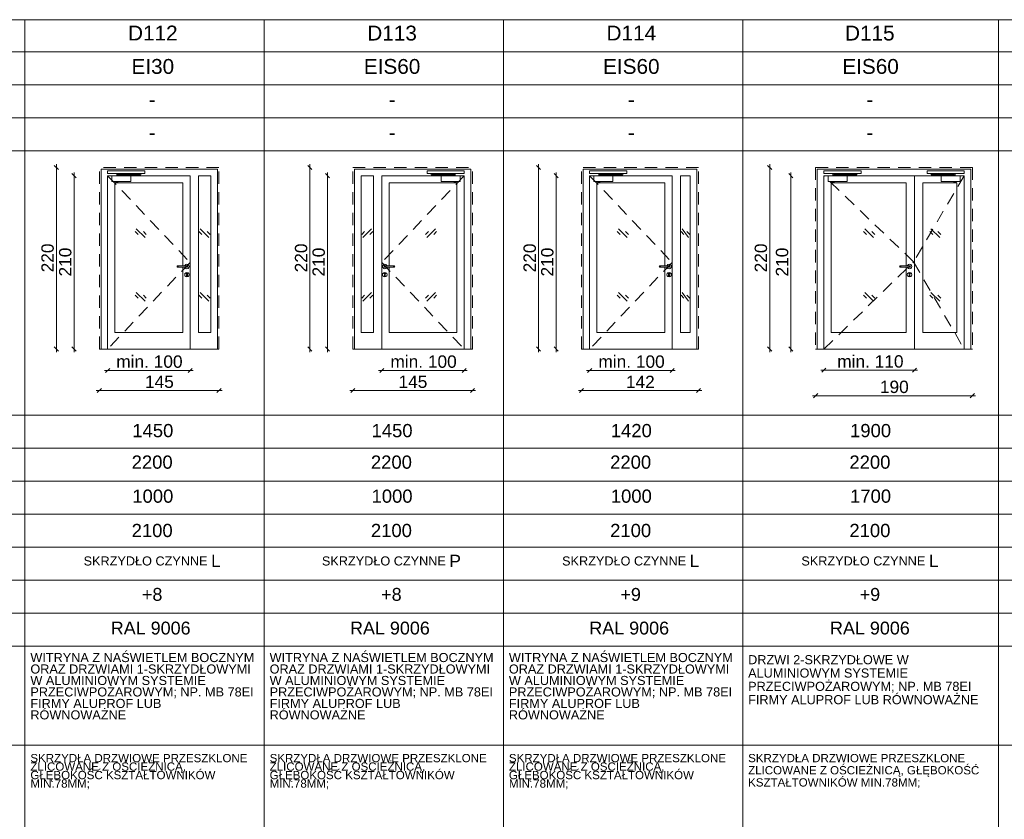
# Paper-space layout 'A-57 ZESTAWIENIE STOLARKI PROJEKTOWANEJ' of a CAD drawing. Header units: millimetres. Extents: x 0 to 900, y 0 to 1010.
# Tile 3 of 63: x 141 to 260, y 102 to 199. Entities that reach past the tile are written whole.
import ezdxf
from ezdxf.xclip import XClip

# ---------------------------------------------------------------- set-up
doc = ezdxf.new("R2010")
doc.units = ezdxf.units.MM
doc.header["$MEASUREMENT"] = 0
doc.header["$XCLIPFRAME"] = 0
doc.linetypes.add('LINIE_3', pattern=[25, 15, -10])
doc.linetypes.add('Przer. długie kreski', pattern=[2.5, 1.5, -1])
doc.layers.add('0_Nr_pióra__1', color=7, linetype='Continuous', lineweight=20)
for name, color, linetype, lineweight, true_color in [('0_Nr_pióra__30', 7, 'Continuous', 5, 0x878787), ('0_Nr_pióra__7', 7, 'Continuous', 18, 0x171717), ('0_Nr_pióra__8', 7, 'Continuous', 13, 0x4c4c4c), ('0_Nr_pióra__94', 7, 'Continuous', 5, 0x3b3b3b)]:
    doc.layers.add(name, color=color, linetype=linetype, lineweight=lineweight, true_color=true_color)
doc.layers.add('A_podrys', color=7, linetype='Continuous')
doc.styles.add('STYL_AUTOMATYCZNY_1', font='arial.ttf')

# ---------------------------------------------------------------- blocks, each defined once
blk = doc.blocks.new('Rysunek_1_1', base_point=(-2089.9, -1946.74))
at = {"layer": '0_Nr_pióra__1', "color": 7, "linetype": 'Continuous', "lineweight": 20}
for p, q in [((145.66, 180.93), (145.16, 181.43)), ((145.41, 181.18), (145.41, 181.56)), ((176.39, 180.93), (175.89, 181.43)), ((176.14, 181.18), (176.14, 181.56)), ((204.1, 180.93), (203.6, 181.43)), ((203.85, 181.18), (203.85, 181.56)), ((232.12, 180.93), (231.62, 181.43)), ((231.87, 181.18), (231.87, 181.56)), ((145.41, 159.18), (145.41, 181.18)), ((147.8, 179.93), (147.3, 180.43)), ((147.55, 180.18), (147.55, 180.56)), ((176.14, 159.18), (176.14, 181.18)), ((178.52, 179.93), (178.02, 180.43)), ((178.27, 180.18), (178.27, 180.56)), ((203.85, 159.18), (203.85, 181.18)), ((206.23, 179.93), (205.73, 180.43)), ((205.98, 180.18), (205.98, 180.56)), ((231.87, 159.18), (231.87, 181.18)), ((234.69, 179.93), (234.19, 180.43)), ((234.44, 180.18), (234.44, 180.56)), ((147.55, 159.18), (147.55, 180.18)), ((178.27, 159.18), (178.27, 180.18)), ((205.98, 159.18), (205.98, 180.18)), ((234.44, 159.18), (234.44, 180.18)), ((145.16, 159.43), (145.66, 158.93)), ((145.41, 158.81), (145.41, 159.18)), ((147.3, 159.43), (147.8, 158.93)), ((147.55, 158.81), (147.55, 159.18)), ((175.89, 159.43), (176.39, 158.93)), ((176.14, 158.81), (176.14, 159.18)), ((178.02, 159.43), (178.52, 158.93)), ((178.27, 158.81), (178.27, 159.18)), ((203.6, 159.43), (204.1, 158.93)), ((203.85, 158.81), (203.85, 159.18)), ((205.73, 159.43), (206.23, 158.93)), ((205.98, 158.81), (205.98, 159.18)), ((231.62, 159.43), (232.12, 158.93)), ((231.87, 158.81), (231.87, 159.18)), ((234.19, 159.43), (234.69, 158.93)), ((234.44, 158.81), (234.44, 159.18)), ((151.62, 156.59), (151.24, 156.59)), ((151.87, 156.84), (151.37, 156.34)), ((161.62, 156.59), (151.62, 156.59)), ((161.37, 156.34), (161.87, 156.84)), ((161.99, 156.59), (161.62, 156.59)), ((184.47, 156.59), (184.85, 156.59)), ((185.1, 156.84), (184.6, 156.34)), ((184.85, 156.59), (194.85, 156.59)), ((194.6, 156.34), (195.1, 156.84)), ((194.85, 156.59), (195.22, 156.59)), ((210.05, 156.59), (209.68, 156.59)), ((210.3, 156.84), (209.8, 156.34)), ((220.05, 156.59), (210.05, 156.59)), ((219.8, 156.34), (220.3, 156.84)), ((220.43, 156.59), (220.05, 156.59)), ((238.44, 156.61), (238.07, 156.61)), ((238.69, 156.86), (238.19, 156.36)), ((249.42, 156.61), (238.44, 156.61)), ((249.17, 156.36), (249.67, 156.86)), ((249.8, 156.61), (249.42, 156.61)), ((150.62, 154.15), (150.24, 154.15)), ((150.87, 154.4), (150.37, 153.9)), ((165.12, 154.15), (150.62, 154.15)), ((164.87, 153.9), (165.37, 154.4)), ((165.49, 154.15), (165.12, 154.15)), ((180.97, 154.15), (181.35, 154.15)), ((181.6, 154.4), (181.1, 153.9)), ((181.35, 154.15), (195.85, 154.15)), ((195.6, 153.9), (196.1, 154.4)), ((195.85, 154.15), (196.22, 154.15)), ((209.05, 154.15), (208.68, 154.15)), ((209.3, 154.4), (208.8, 153.9)), ((223.25, 154.15), (209.05, 154.15)), ((223, 153.9), (223.5, 154.4)), ((223.63, 154.15), (223.25, 154.15)), ((237.44, 153.53), (237.07, 153.53)), ((237.69, 153.78), (237.19, 153.28)), ((256.44, 153.53), (237.44, 153.53)), ((256.19, 153.28), (256.69, 153.78)), ((256.82, 153.53), (256.44, 153.53))]:
    blk.add_line(p, q, dxfattribs=at)
at = {"layer": '0_Nr_pióra__30', "color": 252, "linetype": 'Przer. długie kreski', "lineweight": 5, "true_color": 0x878787}
for p, q in [((165.12, 181.18), (150.62, 181.18)), ((150.62, 159.18), (150.62, 181.18)), ((165.12, 159.18), (165.12, 181.18)), ((181.35, 181.18), (195.85, 181.18)), ((181.35, 159.18), (181.35, 181.18)), ((195.85, 159.18), (195.85, 181.18)), ((223.25, 181.18), (209.05, 181.18)), ((209.05, 159.18), (209.05, 181.18)), ((223.25, 159.18), (223.25, 181.18)), ((256.44, 181.18), (237.44, 181.18)), ((237.44, 181.18), (237.44, 159.18)), ((256.44, 181.18), (256.44, 159.18)), ((151.62, 180.18), (161.62, 169.68)), ((194.85, 180.18), (184.85, 169.68)), ((210.05, 180.18), (220.05, 169.68)), ((249.32, 169.74), (238.44, 180.18)), ((255.44, 180.18), (249.32, 169.74)), ((161.62, 169.68), (151.62, 159.18)), ((184.85, 169.68), (194.85, 159.18)), ((220.05, 169.68), (210.05, 159.18)), ((238.44, 159.18), (249.32, 169.74)), ((249.32, 169.74), (255.44, 159.18))]:
    blk.add_line(p, q, dxfattribs=at)
at = {"layer": '0_Nr_pióra__30', "color": 252, "linetype": 'Continuous', "lineweight": 5, "true_color": 0x878787}
for p, q in [((164.92, 180.98), (150.82, 180.98)), ((150.82, 159.18), (150.82, 180.98)), ((164.92, 159.18), (164.92, 180.98)), ((181.55, 180.98), (195.65, 180.98)), ((181.55, 159.18), (181.55, 180.98)), ((195.65, 159.18), (195.65, 180.98)), ((223.05, 180.98), (209.25, 180.98)), ((209.25, 159.18), (209.25, 180.98)), ((223.05, 159.18), (223.05, 180.98)), ((256.24, 180.98), (237.64, 180.98)), ((237.64, 180.98), (237.64, 159.18)), ((256.24, 180.98), (256.24, 159.18)), ((151.62, 159.18), (151.62, 180.18)), ((151.62, 180.18), (161.62, 180.18)), ((152.5, 161.18), (152.5, 179.3)), ((152.5, 179.3), (160.74, 179.3)), ((160.74, 179.3), (160.74, 169.28)), ((161.62, 180.18), (161.62, 159.18)), ((162.62, 161.18), (162.62, 180.18)), ((162.62, 180.18), (164.12, 180.18)), ((164.12, 161.18), (164.12, 180.18)), ((182.35, 161.18), (182.35, 180.18)), ((183.85, 180.18), (182.35, 180.18)), ((183.85, 161.18), (183.85, 180.18)), ((184.85, 180.18), (184.85, 159.18)), ((194.85, 180.18), (184.85, 180.18)), ((185.73, 179.3), (185.73, 169.28)), ((193.97, 179.3), (185.73, 179.3)), ((193.97, 161.18), (193.97, 179.3)), ((194.85, 159.18), (194.85, 180.18)), ((210.05, 159.18), (210.05, 180.18)), ((210.05, 180.18), (220.05, 180.18)), ((210.93, 161.18), (210.93, 179.3)), ((210.93, 179.3), (219.17, 179.3)), ((219.17, 179.3), (219.17, 169.28)), ((220.05, 180.18), (220.05, 159.18)), ((221.05, 161.18), (221.05, 180.18)), ((221.05, 180.18), (222.25, 180.18)), ((222.25, 161.18), (222.25, 180.18)), ((238.44, 180.18), (255.44, 180.18)), ((238.44, 180.18), (238.44, 159.18)), ((239.32, 161.18), (239.32, 179.3)), ((239.32, 179.3), (248.42, 179.3)), ((248.42, 179.3), (248.42, 169.28)), ((249.42, 159.18), (249.42, 180.18)), ((250.42, 179.3), (250.42, 161.18)), ((254.56, 179.3), (250.42, 179.3)), ((254.56, 161.18), (254.56, 179.3)), ((255.44, 180.18), (255.44, 159.18)), ((155.31, 173.04), (154.96, 173.4)), ((156.16, 172.69), (155.1, 173.75)), ((156.31, 173.04), (155.96, 173.4)), ((163.05, 173.04), (162.69, 173.4)), ((163.9, 172.69), (162.84, 173.75)), ((164.05, 173.04), (163.69, 173.4)), ((182.42, 173.04), (182.77, 173.4)), ((182.56, 172.69), (183.62, 173.75)), ((183.42, 173.04), (183.77, 173.4)), ((190.15, 173.04), (190.5, 173.4)), ((190.3, 172.69), (191.36, 173.75)), ((191.15, 173.04), (191.5, 173.4)), ((213.75, 173.04), (213.39, 173.4)), ((214.6, 172.69), (213.54, 173.75)), ((214.75, 173.04), (214.39, 173.4)), ((221.48, 173.04), (221.13, 173.4)), ((222.04, 172.69), (221.27, 173.75)), ((222.18, 173.04), (221.83, 173.4)), ((243.6, 173.04), (243.24, 173.4)), ((244.45, 172.69), (243.39, 173.75)), ((244.6, 173.04), (244.24, 173.4)), ((251.63, 173.04), (251.27, 173.4)), ((252.48, 172.69), (251.42, 173.75)), ((252.63, 173.04), (252.27, 173.4)), ((160.07, 169.25), (160.04, 169.18)), ((160.04, 169.18), (160.07, 169.11)), ((160.08, 169.25), (160.05, 169.18)), ((160.05, 169.18), (160.08, 169.11)), ((160.14, 169.28), (160.07, 169.25)), ((160.07, 169.11), (160.14, 169.08)), ((160.13, 169.25), (160.11, 169.18)), ((160.11, 169.18), (160.13, 169.11)), ((161.24, 169.28), (160.14, 169.28)), ((161.24, 169.08), (160.14, 169.08)), ((160.2, 169.25), (160.19, 169.18)), ((160.19, 169.18), (160.2, 169.11)), ((160.74, 169.08), (160.74, 161.18)), ((160.97, 168.18), (161, 168.32)), ((160.99, 169.28), (161, 169.32)), ((161, 169.05), (160.99, 169.08)), ((161, 169.32), (161.1, 169.42)), ((161.1, 168.95), (161, 169.05)), ((161, 168.32), (161.1, 168.42)), ((161.1, 169.42), (161.24, 169.45)), ((161.24, 168.91), (161.1, 168.95)), ((161.1, 168.42), (161.24, 168.45)), ((161.16, 168.28), (161.18, 168.34)), ((161.19, 168.23), (161.16, 168.28)), ((161.17, 169.25), (161.18, 169.18)), ((161.18, 169.18), (161.17, 169.11)), ((161.18, 168.34), (161.24, 168.36)), ((161.24, 169.45), (161.37, 169.42)), ((161.24, 169.28), (161.31, 169.25)), ((161.24, 169.25), (161.26, 169.18)), ((161.26, 169.18), (161.24, 169.11)), ((161.31, 169.11), (161.24, 169.08)), ((161.37, 168.95), (161.24, 168.91)), ((161.24, 168.45), (161.37, 168.42)), ((161.24, 168.36), (161.29, 168.34)), ((161.29, 169.25), (161.32, 169.18)), ((161.32, 169.18), (161.29, 169.11)), ((161.29, 168.34), (161.31, 168.28)), ((161.31, 168.28), (161.29, 168.23)), ((161.31, 169.25), (161.34, 169.18)), ((161.34, 169.18), (161.31, 169.11)), ((161.37, 169.42), (161.47, 169.32)), ((161.47, 169.05), (161.37, 168.95)), ((161.37, 168.42), (161.47, 168.32)), ((161.47, 169.32), (161.51, 169.18)), ((161.51, 169.18), (161.47, 169.05)), ((161.47, 168.32), (161.51, 168.18)), ((184.99, 169.32), (184.96, 169.18)), ((184.96, 169.18), (184.99, 169.05)), ((184.99, 168.32), (184.96, 168.18)), ((185.09, 169.42), (184.99, 169.32)), ((184.99, 169.05), (185.09, 168.95)), ((185.09, 168.42), (184.99, 168.32)), ((185.23, 169.45), (185.09, 169.42)), ((185.09, 168.95), (185.23, 168.91)), ((185.23, 168.45), (185.09, 168.42)), ((185.15, 169.25), (185.13, 169.18)), ((185.13, 169.18), (185.15, 169.11)), ((185.17, 169.25), (185.14, 169.18)), ((185.14, 169.18), (185.17, 169.11)), ((185.23, 169.28), (185.15, 169.25)), ((185.15, 169.11), (185.23, 169.08)), ((185.17, 168.34), (185.15, 168.28)), ((185.15, 168.28), (185.18, 168.23)), ((185.23, 168.36), (185.17, 168.34)), ((185.22, 169.25), (185.2, 169.18)), ((185.2, 169.18), (185.22, 169.11)), ((185.36, 169.42), (185.23, 169.45)), ((185.23, 169.28), (186.33, 169.28)), ((185.23, 169.08), (186.33, 169.08)), ((185.23, 168.91), (185.36, 168.95)), ((185.36, 168.42), (185.23, 168.45)), ((185.28, 168.34), (185.23, 168.36)), ((185.29, 169.25), (185.28, 169.18)), ((185.28, 169.18), (185.29, 169.11)), ((185.3, 168.28), (185.28, 168.34)), ((185.28, 168.23), (185.3, 168.28)), ((185.46, 169.32), (185.36, 169.42)), ((185.36, 168.95), (185.46, 169.05)), ((185.46, 168.32), (185.36, 168.42)), ((185.47, 169.28), (185.46, 169.32)), ((185.46, 169.05), (185.47, 169.08)), ((185.5, 168.18), (185.46, 168.32)), ((185.73, 169.08), (185.73, 161.18)), ((186.26, 169.25), (186.27, 169.18)), ((186.27, 169.18), (186.26, 169.11)), ((186.33, 169.28), (186.4, 169.25)), ((186.33, 169.25), (186.35, 169.18)), ((186.35, 169.18), (186.33, 169.11)), ((186.4, 169.11), (186.33, 169.08)), ((186.38, 169.25), (186.41, 169.18)), ((186.41, 169.18), (186.38, 169.11)), ((186.4, 169.25), (186.43, 169.18)), ((186.43, 169.18), (186.4, 169.11)), ((218.5, 169.25), (218.47, 169.18)), ((218.47, 169.18), (218.5, 169.11)), ((218.52, 169.25), (218.49, 169.18)), ((218.49, 169.18), (218.52, 169.11)), ((218.57, 169.28), (218.5, 169.25)), ((218.5, 169.11), (218.57, 169.08)), ((218.56, 169.25), (218.54, 169.18)), ((218.54, 169.18), (218.56, 169.11)), ((219.67, 169.28), (218.57, 169.28)), ((219.67, 169.08), (218.57, 169.08)), ((218.64, 169.25), (218.63, 169.18)), ((218.63, 169.18), (218.64, 169.11)), ((219.17, 169.08), (219.17, 161.18)), ((219.4, 168.18), (219.44, 168.32)), ((219.43, 169.28), (219.44, 169.32)), ((219.44, 169.05), (219.43, 169.08)), ((219.44, 169.32), (219.54, 169.42)), ((219.54, 168.95), (219.44, 169.05)), ((219.44, 168.32), (219.54, 168.42)), ((219.54, 169.42), (219.67, 169.45)), ((219.67, 168.91), (219.54, 168.95)), ((219.54, 168.42), (219.67, 168.45)), ((219.6, 168.28), (219.62, 168.34)), ((219.62, 168.23), (219.6, 168.28)), ((219.61, 169.25), (219.62, 169.18)), ((219.62, 169.18), (219.61, 169.11)), ((219.62, 168.34), (219.67, 168.36)), ((219.67, 169.45), (219.81, 169.42)), ((219.67, 169.28), (219.74, 169.25)), ((219.74, 169.11), (219.67, 169.08)), ((219.81, 168.95), (219.67, 168.91)), ((219.67, 168.45), (219.81, 168.42)), ((219.67, 168.36), (219.73, 168.34)), ((219.68, 169.25), (219.7, 169.18)), ((219.7, 169.18), (219.68, 169.11)), ((219.75, 168.28), (219.72, 168.23)), ((219.73, 169.25), (219.75, 169.18)), ((219.75, 169.18), (219.73, 169.11)), ((219.73, 168.34), (219.75, 168.28)), ((219.74, 169.25), (219.77, 169.18)), ((219.77, 169.18), (219.74, 169.11)), ((219.81, 169.42), (219.91, 169.32)), ((219.91, 169.05), (219.81, 168.95)), ((219.81, 168.42), (219.91, 168.32)), ((219.91, 169.32), (219.94, 169.18)), ((219.94, 169.18), (219.91, 169.05)), ((219.91, 168.32), (219.94, 168.18)), ((247.65, 169.25), (247.62, 169.18)), ((247.62, 169.18), (247.65, 169.11)), ((247.67, 169.25), (247.64, 169.18)), ((247.64, 169.18), (247.67, 169.11)), ((247.72, 169.28), (247.65, 169.25)), ((247.65, 169.11), (247.72, 169.08)), ((247.72, 169.25), (247.69, 169.18)), ((247.69, 169.18), (247.72, 169.11)), ((248.82, 169.28), (247.72, 169.28)), ((248.82, 169.08), (247.72, 169.08)), ((247.79, 169.25), (247.78, 169.18)), ((247.78, 169.18), (247.79, 169.11)), ((248.42, 169.08), (248.42, 161.18)), ((248.55, 168.18), (248.59, 168.32)), ((248.58, 169.28), (248.59, 169.32)), ((248.59, 169.05), (248.58, 169.08)), ((248.59, 169.32), (248.69, 169.42)), ((248.69, 168.95), (248.59, 169.05)), ((248.59, 168.32), (248.69, 168.42)), ((248.69, 169.42), (248.82, 169.45)), ((248.82, 168.91), (248.69, 168.95)), ((248.69, 168.42), (248.82, 168.45)), ((248.77, 168.34), (248.75, 168.28)), ((248.76, 169.25), (248.77, 169.18)), ((248.77, 169.18), (248.76, 169.11)), ((248.82, 168.36), (248.77, 168.34)), ((248.82, 169.45), (248.96, 169.42)), ((248.82, 169.28), (248.89, 169.25)), ((248.89, 169.11), (248.82, 169.08)), ((248.96, 168.95), (248.82, 168.91)), ((248.82, 168.45), (248.96, 168.42)), ((248.88, 168.34), (248.82, 168.36)), ((248.83, 169.25), (248.85, 169.18)), ((248.85, 169.18), (248.83, 169.11)), ((248.87, 168.23), (248.9, 168.28)), ((248.88, 169.25), (248.91, 169.18)), ((248.91, 169.18), (248.88, 169.11)), ((248.9, 168.28), (248.88, 168.34)), ((248.89, 169.25), (248.92, 169.18)), ((248.92, 169.18), (248.89, 169.11)), ((248.96, 169.42), (249.06, 169.32)), ((249.06, 169.05), (248.96, 168.95)), ((248.96, 168.42), (249.06, 168.32)), ((249.06, 169.32), (249.09, 169.18)), ((249.09, 169.18), (249.06, 169.05)), ((249.06, 168.32), (249.09, 168.18)), ((161, 168.05), (160.97, 168.18)), ((161.1, 167.95), (161, 168.05)), ((161.24, 167.91), (161.1, 167.95)), ((161.19, 168.23), (161.19, 168.06)), ((161.19, 168.06), (161.2, 168.02)), ((161.2, 168.02), (161.24, 168.01)), ((161.24, 168.01), (161.27, 168.02)), ((161.37, 167.95), (161.24, 167.91)), ((161.27, 168.02), (161.29, 168.06)), ((161.29, 168.06), (161.29, 168.23)), ((161.47, 168.05), (161.37, 167.95)), ((161.51, 168.18), (161.47, 168.05)), ((184.96, 168.18), (184.99, 168.05)), ((184.99, 168.05), (185.09, 167.95)), ((185.09, 167.95), (185.23, 167.91)), ((185.18, 168.06), (185.18, 168.23)), ((185.19, 168.02), (185.18, 168.06)), ((185.23, 168.01), (185.19, 168.02)), ((185.26, 168.02), (185.23, 168.01)), ((185.23, 167.91), (185.36, 167.95)), ((185.28, 168.06), (185.26, 168.02)), ((185.28, 168.23), (185.28, 168.06)), ((185.36, 167.95), (185.46, 168.05)), ((185.46, 168.05), (185.5, 168.18)), ((219.44, 168.05), (219.4, 168.18)), ((219.54, 167.95), (219.44, 168.05)), ((219.67, 167.91), (219.54, 167.95)), ((219.62, 168.23), (219.62, 168.06)), ((219.62, 168.06), (219.64, 168.02)), ((219.64, 168.02), (219.67, 168.01)), ((219.67, 168.01), (219.71, 168.02)), ((219.81, 167.95), (219.67, 167.91)), ((219.71, 168.02), (219.72, 168.06)), ((219.72, 168.06), (219.72, 168.23)), ((219.91, 168.05), (219.81, 167.95)), ((219.94, 168.18), (219.91, 168.05)), ((248.59, 168.05), (248.55, 168.18)), ((248.69, 167.95), (248.59, 168.05)), ((248.82, 167.91), (248.69, 167.95)), ((248.77, 168.06), (248.77, 168.23)), ((248.79, 168.02), (248.77, 168.06)), ((248.82, 168.01), (248.79, 168.02)), ((248.86, 168.02), (248.82, 168.01)), ((248.96, 167.95), (248.82, 167.91)), ((248.87, 168.06), (248.86, 168.02)), ((248.87, 168.23), (248.87, 168.06)), ((249.06, 168.05), (248.96, 167.95)), ((249.09, 168.18), (249.06, 168.05)), ((156.16, 164.99), (155.1, 166.05)), ((163.9, 164.99), (162.84, 166.05)), ((182.56, 164.99), (183.62, 166.05)), ((190.3, 164.99), (191.36, 166.05)), ((214.6, 164.99), (213.54, 166.05)), ((222.04, 164.99), (221.27, 166.05)), ((244.45, 164.99), (243.39, 166.05)), ((252.48, 164.99), (251.42, 166.05)), ((155.31, 165.34), (154.96, 165.7)), ((156.31, 165.34), (155.96, 165.7)), ((163.05, 165.34), (162.69, 165.7)), ((164.05, 165.34), (163.69, 165.7)), ((182.42, 165.34), (182.77, 165.7)), ((183.42, 165.34), (183.77, 165.7)), ((190.15, 165.34), (190.5, 165.7)), ((191.15, 165.34), (191.5, 165.7)), ((213.75, 165.34), (213.39, 165.7)), ((214.75, 165.34), (214.39, 165.7)), ((221.48, 165.34), (221.13, 165.7)), ((222.18, 165.34), (221.83, 165.7)), ((243.6, 165.34), (243.24, 165.7)), ((244.6, 165.34), (244.24, 165.7)), ((251.63, 165.34), (251.27, 165.7)), ((252.63, 165.34), (252.27, 165.7)), ((160.74, 161.18), (152.5, 161.18)), ((162.62, 161.18), (164.12, 161.18)), ((183.85, 161.18), (182.35, 161.18)), ((185.73, 161.18), (193.97, 161.18)), ((219.17, 161.18), (210.93, 161.18)), ((221.05, 161.18), (222.25, 161.18)), ((248.42, 161.18), (239.32, 161.18)), ((250.42, 161.18), (254.56, 161.18)), ((165.12, 159.18), (150.62, 159.18)), ((181.35, 159.18), (195.85, 159.18)), ((223.25, 159.18), (209.05, 159.18)), ((256.44, 159.18), (237.44, 159.18))]:
    blk.add_line(p, q, dxfattribs=at)
at = {"layer": '0_Nr_pióra__8', "color": 251, "linetype": 'LINIE_3', "lineweight": 13, "true_color": 0x4c4c4c, "flags": 128}
for points in [[(156.12, 180.45), (156.12, 180.75), (151.62, 180.75), (151.62, 180.45)], [(152.72, 180.21), (152.72, 180.39), (155.52, 180.39), (155.52, 180.44), (155.63, 180.44), (155.63, 180.29), (152.8, 180.29), (152.8, 180.21)], [(155.53, 180.44), (155.62, 180.44), (155.62, 180.45), (155.53, 180.45)], [(190.35, 180.45), (190.35, 180.75), (194.85, 180.75), (194.85, 180.45)], [(193.75, 180.21), (193.75, 180.39), (190.94, 180.39), (190.94, 180.44), (190.83, 180.44), (190.83, 180.29), (193.66, 180.29), (193.66, 180.21)], [(190.93, 180.44), (190.84, 180.44), (190.84, 180.45), (190.93, 180.45)], [(214.55, 180.45), (214.55, 180.75), (210.05, 180.75), (210.05, 180.45)], [(211.15, 180.21), (211.15, 180.39), (213.96, 180.39), (213.96, 180.44), (214.06, 180.44), (214.06, 180.29), (211.24, 180.29), (211.24, 180.21)], [(213.97, 180.44), (214.05, 180.44), (214.05, 180.45), (213.97, 180.45)], [(242.94, 180.45), (242.94, 180.75), (238.44, 180.75), (238.44, 180.45)], [(239.54, 180.21), (239.54, 180.39), (242.35, 180.39), (242.35, 180.44), (242.45, 180.44), (242.45, 180.29), (239.63, 180.29), (239.63, 180.21)], [(242.36, 180.44), (242.45, 180.44), (242.45, 180.45), (242.36, 180.45)], [(250.94, 180.45), (250.94, 180.75), (255.44, 180.75), (255.44, 180.45)], [(254.34, 180.21), (254.34, 180.39), (251.54, 180.39), (251.54, 180.44), (251.43, 180.44), (251.43, 180.29), (254.25, 180.29), (254.25, 180.21)], [(251.52, 180.44), (251.44, 180.44), (251.44, 180.45), (251.52, 180.45)], [(154.42, 180.18), (152.12, 180.18), (152.12, 179.46), (154.42, 179.46)], [(152.8, 180.21), (152.72, 180.21), (152.72, 180.18), (152.8, 180.18)], [(192.04, 180.18), (194.35, 180.18), (194.35, 179.46), (192.04, 179.46)], [(193.66, 180.21), (193.74, 180.21), (193.74, 180.18), (193.66, 180.18)], [(212.86, 180.18), (210.55, 180.18), (210.55, 179.46), (212.86, 179.46)], [(211.23, 180.21), (211.16, 180.21), (211.16, 180.18), (211.23, 180.18)], [(241.25, 180.18), (238.94, 180.18), (238.94, 179.46), (241.25, 179.46)], [(239.62, 180.21), (239.55, 180.21), (239.55, 180.18), (239.62, 180.18)], [(252.64, 180.18), (254.94, 180.18), (254.94, 179.46), (252.64, 179.46)], [(254.26, 180.21), (254.34, 180.21), (254.34, 180.18), (254.26, 180.18)]]:
    blk.add_lwpolyline(points, close=True, dxfattribs=at)
for points in [[(152.86, 179.46), (152.59, 179.46), (152.59, 179.43, 0.458316), (152.86, 179.43)], [(193.6, 179.46), (193.87, 179.46), (193.87, 179.43, -0.458316), (193.6, 179.43)], [(211.3, 179.46), (211.02, 179.46), (211.02, 179.43, 0.458316), (211.3, 179.43)], [(239.69, 179.46), (239.41, 179.46), (239.41, 179.43, 0.458316), (239.69, 179.43)], [(254.19, 179.46), (254.47, 179.46), (254.47, 179.43, -0.458316), (254.19, 179.43)]]:
    blk.add_lwpolyline(points, format="xyb", close=True, dxfattribs=at)
at = {"layer": '0_Nr_pióra__94', "color": 250, "linetype": 'Continuous', "lineweight": 5, "true_color": 0x3b3b3b}
for p, q in [((78.6, 199.08), (793.6, 199.08)), ((141.6, 199.08), (141.6, 6.68)), ((170.6, 199.08), (170.6, 6.68)), ((199.6, 199.08), (199.6, 6.68)), ((228.6, 199.08), (228.6, 6.68)), ((259.6, 199.08), (259.6, 6.68)), ((793.6, 195.18), (80.6, 195.18)), ((793.6, 191.18), (80.6, 191.18)), ((793.6, 187.18), (80.6, 187.18)), ((793.6, 183.18), (80.6, 183.18)), ((78.6, 151.18), (793.6, 151.18)), ((77.45, 147.18), (793.6, 147.18)), ((78.6, 143.18), (793.6, 143.18)), ((77.45, 139.18), (793.6, 139.18)), ((78.6, 135.18), (793.6, 135.18)), ((63.27, 131.18), (793.6, 131.18)), ((78.6, 127.18), (793.6, 127.18)), ((78.6, 123.18), (793.6, 123.18)), ((78.6, 111.18), (793.6, 111.18))]:
    blk.add_line(p, q, dxfattribs=at)
at = {"layer": '0_Nr_pióra__1', "color": 7, "linetype": 'Continuous', "lineweight": 20, "char_height": 1.5, "width": 3.4323, "attachment_point": 7, "rotation": 90, "style": 'STYL_AUTOMATYCZNY_1'}
for s, insert in [('\\A1;{\\pql;\\fArial|b0|i0|c238|p0;\\W1.000000;220}', (145.11, 168.47)), ('\\A1;{\\pql;\\fArial|b0|i0|c238|p0;\\W1.000000;210}', (147.25, 167.97)), ('\\A1;{\\pql;\\fArial|b0|i0|c238|p0;\\W1.000000;220}', (175.84, 168.47)), ('\\A1;{\\pql;\\fArial|b0|i0|c238|p0;\\W1.000000;210}', (177.97, 167.97)), ('\\A1;{\\pql;\\fArial|b0|i0|c238|p0;\\W1.000000;220}', (203.55, 168.47)), ('\\A1;{\\pql;\\fArial|b0|i0|c238|p0;\\W1.000000;210}', (205.68, 167.97)), ('\\A1;{\\pql;\\fArial|b0|i0|c238|p0;\\W1.000000;220}', (231.57, 168.47)), ('\\A1;{\\pql;\\fArial|b0|i0|c238|p0;\\W1.000000;210}', (234.14, 167.97))]:
    blk.add_mtext(s, dxfattribs=dict(at, insert=insert))
at = {"layer": '0_Nr_pióra__1', "color": 7, "linetype": 'Continuous', "lineweight": 20, "char_height": 1.5, "attachment_point": 7, "style": 'STYL_AUTOMATYCZNY_1'}
for s, insert, width in [('\\A1;{\\pql;\\fArial|b0|i0|c238|p0;\\W1.000000;min. 100}', (152.67, 156.89), 7.8901), ('\\A1;{\\pql;\\fArial|b0|i0|c238|p0;\\W1.000000;min. 100}', (185.9, 156.89), 7.8901), ('\\A1;{\\pql;\\fArial|b0|i0|c238|p0;\\W1.000000;min. 100}', (211.11, 156.89), 7.8901), ('\\A1;{\\pql;\\fArial|b0|i0|c238|p0;\\W1.000000;min. 110}', (240.06, 156.91), 7.7374), ('\\A1;{\\pql;\\fArial|b0|i0|c238|p0;\\W1.000000;145}', (156.15, 154.45), 3.4323), ('\\A1;{\\pql;\\fArial|b0|i0|c238|p0;\\W1.000000;145}', (186.88, 154.45), 3.4323), ('\\A1;{\\pql;\\fArial|b0|i0|c238|p0;\\W1.000000;142}', (214.44, 154.45), 3.4323), ('\\A1;{\\pql;\\fArial|b0|i0|c238|p0;\\W1.000000;190}', (245.23, 153.83), 3.4323)]:
    blk.add_mtext(s, dxfattribs=dict(at, insert=insert, width=width))
at = {"layer": '0_Nr_pióra__7', "color": 250, "linetype": 'Continuous', "lineweight": 18, "true_color": 0x171717, "style": 'STYL_AUTOMATYCZNY_1'}
for s, insert, char_height, attachment_point in [('\\A1;{\\pqc;\\fArial|b0|i0|c238|p0;\\W1.000000;D112}', (157.1, 196.56), 1.8, 8), ('\\A1;{\\pqc;\\fArial|b0|i0|c238|p0;\\W1.000000;D113}', (186.1, 196.53), 1.8, 8), ('\\A1;{\\pqc;\\fArial|b0|i0|c238|p0;\\W1.000000;D114}', (215.1, 196.56), 1.8, 8), ('\\A1;{\\pqc;\\fArial|b0|i0|c238|p0;\\W1.000000;D115}', (244.01, 196.53), 1.8, 8), ('\\A1;{\\pqc;\\fArial|b0|i0|c238|p0;\\W1.000000;EI30}', (157.1, 192.49), 1.8, 8), ('\\A1;{\\pqc;\\fArial|b0|i0|c238|p0;\\W1.000000;EIS60}', (186.1, 192.49), 1.8, 8), ('\\A1;{\\pqc;\\fArial|b0|i0|c238|p0;\\W1.000000;EIS60}', (215.1, 192.49), 1.8, 8), ('\\A1;{\\pqc;\\fArial|b0|i0|c238|p0;\\W1.000000;EIS60}', (244.1, 192.49), 1.8, 8), ('\\A1;{\\pqc;\\fArial|b0|i0|c238|p0;\\W1.000000;-}', (157.02, 188.52), 1.8, 8), ('\\A1;{\\pqc;\\fArial|b0|i0|c238|p0;\\W1.000000;-}', (186.1, 188.52), 1.8, 8), ('\\A1;{\\pqc;\\fArial|b0|i0|c238|p0;\\W1.000000;-}', (215.1, 188.52), 1.8, 8), ('\\A1;{\\pqc;\\fArial|b0|i0|c238|p0;\\W1.000000;-}', (244.02, 188.52), 1.8, 8), ('\\A1;{\\pqc;\\fArial|b0|i0|c238|p0;\\W1.000000;-}', (157.02, 184.52), 1.8, 8), ('\\A1;{\\pqc;\\fArial|b0|i0|c238|p0;\\W1.000000;-}', (186.1, 184.53), 1.8, 8), ('\\A1;{\\pqc;\\fArial|b0|i0|c238|p0;\\W1.000000;-}', (215.1, 184.53), 1.8, 8), ('\\A1;{\\pqc;\\fArial|b0|i0|c238|p0;\\W1.000000;-}', (244.02, 184.52), 1.8, 8), ('\\A1;{\\pqc;\\fArial|b0|i0|c238|p0;\\W1.000000;1450}', (157.1, 148.48), 1.6, 8), ('\\A1;{\\pqc;\\fArial|b0|i0|c238|p0;\\W1.000000;1450}', (186.1, 148.48), 1.6, 8), ('\\A1;{\\pqc;\\fArial|b0|i0|c238|p0;\\W1.000000;1420}', (215.1, 148.48), 1.6, 8), ('\\A1;{\\pqc;\\fArial|b0|i0|c238|p0;\\W1.000000;1900}', (244.1, 148.48), 1.6, 8), ('\\A1;{\\pqc;\\fArial|b0|i0|c238|p0;\\W1.000000;2200}', (157.02, 144.66), 1.6, 8), ('\\A1;{\\pqc;\\fArial|b0|i0|c238|p0;\\W1.000000;2200}', (186.02, 144.66), 1.6, 8), ('\\A1;{\\pqc;\\fArial|b0|i0|c238|p0;\\W1.000000;2200}', (215.02, 144.66), 1.6, 8), ('\\A1;{\\pqc;\\fArial|b0|i0|c238|p0;\\W1.000000;2200}', (244.02, 144.66), 1.6, 8), ('\\A1;{\\pqc;\\fArial|b0|i0|c238|p0;\\W1.000000;1000}', (157.1, 140.54), 1.6, 8), ('\\A1;{\\pqc;\\fArial|b0|i0|c238|p0;\\W1.000000;1000}', (186.1, 140.54), 1.6, 8), ('\\A1;{\\pqc;\\fArial|b0|i0|c238|p0;\\W1.000000;1000}', (215.1, 140.54), 1.6, 8), ('\\A1;{\\pqc;\\fArial|b0|i0|c238|p0;\\W1.000000;1700}', (244.1, 140.54), 1.6, 8), ('\\A1;{\\pqc;\\fArial|b0|i0|c238|p0;\\W1.000000;2100}', (157.02, 136.38), 1.6, 8), ('\\A1;{\\pqc;\\fArial|b0|i0|c238|p0;\\W1.000000;2100}', (186.02, 136.38), 1.6, 8), ('\\A1;{\\pqc;\\fArial|b0|i0|c238|p0;\\W1.000000;2100}', (215.02, 136.38), 1.6, 8), ('\\A1;{\\pqc;\\fArial|b0|i0|c238|p0;\\W1.000000;2100}', (244.02, 136.38), 1.6, 8), ('\\A1;{\\pqc;\\fArial|b0|i0|c238|p0;\\W1.000000;SKRZYDŁO CZYNNE \\fArial|b0|i0|c238|p0;\\H1.363636x;\\W1.000000;L}', (157.02, 134.26), 1.1, 2), ('\\A1;{\\pqc;\\fArial|b0|i0|c238|p0;\\W1.000000;SKRZYDŁO CZYNNE \\fArial|b0|i0|c238|p0;\\H1.363636x;\\W1.000000;P}', (186.02, 134.26), 1.1, 2), ('\\A1;{\\pqc;\\fArial|b0|i0|c238|p0;\\W1.000000;SKRZYDŁO CZYNNE \\fArial|b0|i0|c238|p0;\\H1.363636x;\\W1.000000;L}', (215.02, 134.26), 1.1, 2), ('\\A1;{\\pqc;\\fArial|b0|i0|c238|p0;\\W1.000000;SKRZYDŁO CZYNNE \\fArial|b0|i0|c238|p0;\\H1.363636x;\\W1.000000;L}', (244.02, 134.26), 1.1, 2), ('\\A1;{\\pqc;\\fArial|b0|i0|c238|p0;\\W1.000000;+8}', (157.02, 128.66), 1.5567, 8), ('\\A1;{\\pqc;\\fArial|b0|i0|c238|p0;\\W1.000000;+8}', (186.02, 128.66), 1.5567, 8), ('\\A1;{\\pqc;\\fArial|b0|i0|c238|p0;\\W1.000000;+9}', (215.02, 128.66), 1.5567, 8), ('\\A1;{\\pqc;\\fArial|b0|i0|c238|p0;\\W1.000000;+9}', (244.02, 128.66), 1.5567, 8), ('\\A1;{\\pqc;\\fArial|b0|i0|c238|p0;\\W1.000000;RAL 9006}', (156.84, 124.58), 1.5567, 8), ('\\A1;{\\pqc;\\fArial|b0|i0|c238|p0;\\W1.000000;RAL 9006}', (185.84, 124.58), 1.5567, 8), ('\\A1;{\\pqc;\\fArial|b0|i0|c238|p0;\\W1.000000;RAL 9006}', (214.84, 124.58), 1.5567, 8), ('\\A1;{\\pqc;\\fArial|b0|i0|c238|p0;\\W1.000000;RAL 9006}', (244.02, 124.58), 1.5567, 8)]:
    blk.add_mtext(s, dxfattribs=dict(at, insert=insert, char_height=char_height, attachment_point=attachment_point))
at = {"layer": '0_Nr_pióra__7', "color": 250, "linetype": 'Continuous', "lineweight": 18, "true_color": 0x171717, "attachment_point": 1, "style": 'STYL_AUTOMATYCZNY_1'}
for s, insert, char_height, width, line_spacing_factor in [('\\A1;{\\pql;\\fArial|b0|i0|c238|p0;\\W1.000000;WITRYNA Z NAŚWIETLEM BOCZNYM \\fArial|b0|i0|c238|p0;\\W1.000000;ORAZ DRZWIAMI 1-SKRZYDŁOWYMI W \\fArial|b0|i0|c238|p0;\\W1.000000;ALUMINIOWYM SYSTEMIE \\fArial|b0|i0|c238|p0;\\W1.000000;PRZECIWPOŻAROWYM; NP. MB 78EI \\fArial|b0|i0|c238|p0;\\W1.000000;FIRMY \\fArial|b0|i0|c238|p0;\\W1.000000;ALUPROF LUB RÓWNOWAŻNE}', (142.26, 122.36), 1.1, 27.5, 0.757435), ('\\A1;{\\pql;\\fArial|b0|i0|c238|p0;\\W1.000000;WITRYNA Z NAŚWIETLEM BOCZNYM \\fArial|b0|i0|c238|p0;\\W1.000000;ORAZ DRZWIAMI 1-SKRZYDŁOWYMI W \\fArial|b0|i0|c238|p0;\\W1.000000;ALUMINIOWYM SYSTEMIE \\fArial|b0|i0|c238|p0;\\W1.000000;PRZECIWPOŻAROWYM; NP. MB 78EI \\fArial|b0|i0|c238|p0;\\W1.000000;FIRMY \\fArial|b0|i0|c238|p0;\\W1.000000;ALUPROF LUB RÓWNOWAŻNE}', (171.26, 122.36), 1.1, 27.5, 0.757435), ('\\A1;{\\pql;\\fArial|b0|i0|c238|p0;\\W1.000000;WITRYNA Z NAŚWIETLEM BOCZNYM \\fArial|b0|i0|c238|p0;\\W1.000000;ORAZ DRZWIAMI 1-SKRZYDŁOWYMI W \\fArial|b0|i0|c238|p0;\\W1.000000;ALUMINIOWYM SYSTEMIE \\fArial|b0|i0|c238|p0;\\W1.000000;PRZECIWPOŻAROWYM; NP. MB 78EI \\fArial|b0|i0|c238|p0;\\W1.000000;FIRMY \\fArial|b0|i0|c238|p0;\\W1.000000;ALUPROF LUB RÓWNOWAŻNE}', (200.26, 122.36), 1.1, 27.5, 0.757435), ('\\A1;{\\pql;\\fArial|b0|i0|c238|p0;\\W1.000000;DRZWI 2-SKRZYDŁOWE W ALUMINIOWYM SYSTEMIE PRZECIWPOŻAROWYM; NP. MB 78EI FIRMY ALUPROF LUB RÓWNOWAŻNE}', (229.26, 122.1), 1.1, 29.4591, 0.880475), ('\\A1;{\\pql;\\fArial|b0|i0|c238|p0;\\W1.000000;SKRZYDŁA DRZWIOWE PRZESZKLONE \\fArial|b0|i0|c238|p0;\\W1.000000;ZLICOWANE Z OŚCIEŻNICĄ, \\fArial|b0|i0|c238|p0;\\W1.000000;GŁĘBOKOŚĆ KSZTAŁTOWNIKÓW \\fArial|b0|i0|c238|p0;\\W1.000000;MIN.78MM;}', (142.26, 110.13), 1, 27.4591, 0.616422), ('\\A1;{\\pql;\\fArial|b0|i0|c238|p0;\\W1.000000;SKRZYDŁA DRZWIOWE PRZESZKLONE \\fArial|b0|i0|c238|p0;\\W1.000000;ZLICOWANE Z OŚCIEŻNICĄ, \\fArial|b0|i0|c238|p0;\\W1.000000;GŁĘBOKOŚĆ KSZTAŁTOWNIKÓW \\fArial|b0|i0|c238|p0;\\W1.000000;MIN.78MM;}', (171.26, 110.13), 1, 27.5, 0.616422), ('\\A1;{\\pql;\\fArial|b0|i0|c238|p0;\\W1.000000;SKRZYDŁA DRZWIOWE PRZESZKLONE \\fArial|b0|i0|c238|p0;\\W1.000000;ZLICOWANE Z OŚCIEŻNICĄ, \\fArial|b0|i0|c238|p0;\\W1.000000;GŁĘBOKOŚĆ KSZTAŁTOWNIKÓW \\fArial|b0|i0|c238|p0;\\W1.000000;MIN.78MM;}', (200.26, 110.13), 1, 27.5, 0.616422), ('\\A1;{\\pql;\\fArial|b0|i0|c238|p0;\\W1.000000;SKRZYDŁA DRZWIOWE PRZESZKLONE \\fArial|b0|i0|c238|p0;\\W1.000000;ZLICOWANE Z OŚCIEŻNICĄ, \\fArial|b0|i0|c238|p0;\\W1.000000;GŁĘBOKOŚĆ KSZTAŁTOWNIKÓW \\fArial|b0|i0|c238|p0;\\W1.000000;MIN.78MM;}', (229.26, 110.13), 1, 29.4591, 0.883417)]:
    blk.add_mtext(s, dxfattribs=dict(at, insert=insert, char_height=char_height, width=width, line_spacing_factor=line_spacing_factor))

psp = doc.layouts.new('A-57 ZESTAWIENIE STOLARKI PROJEKTOWANEJ')

# ---------------------------------------------------------------- block references
at = {"layer": 'A_podrys', "color": 37, "linetype": 'Continuous', "lineweight": 5, "true_color": 0x656532}
ref = psp.add_blockref('Rysunek_1_1', (-2089.9, -1946.74), dxfattribs=at)
XClip(ref).set_block_clipping_path([(28.6628210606, 4.9003190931), (892.6953650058, 1005.4179299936)])

doc.saveas('drawing.dxf')
